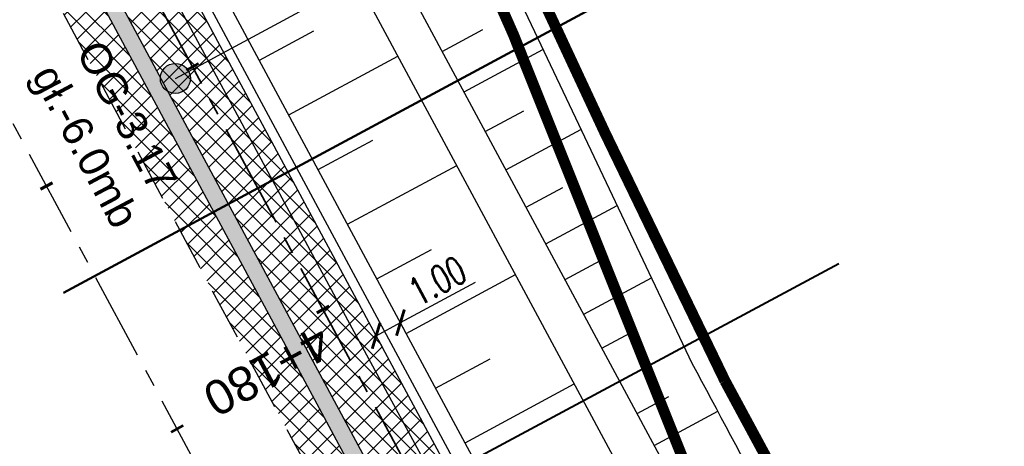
# Model space of a CAD drawing. Header units: metres. Extents: x 7529682 to 7533711, y 5721195 to 5727842.
# Tile 17 of 232: x 7531649 to 7531684, y 5724099 to 5724115. Entities that reach past the tile are written whole.
import ezdxf

# ---------------------------------------------------------------- set-up
doc = ezdxf.new("R2010")
doc.units = ezdxf.units.M
doc.header["$PDMODE"] = 1
doc.header["$PDSIZE"] = 0.3
for name, pattern in [('817-dzialki-09-05-04$0$HIDDEN', [0.375, 0.25, -0.125]), ('ACAD_ISO05W100', [33, 24, -3, 0, -3, 0, -3]), ('CENTER', [50.800000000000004, 31.75, -6.35, 6.35, -6.35]), ('CENTER2', [28.575000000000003, 19.05, -3.175, 3.175, -3.175]), ('HIDDEN', [9.524999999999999, 6.35, -3.175])]:
    doc.linetypes.add(name, pattern=pattern)
for name, color, linetype in [('C-DROGI-SYTUACJA', 7, 'Continuous'), ('C-DROGI-SYTUACJA-ETYKIETY', 7, 'Continuous'), ('D-hatch-pobocza', 131, 'Continuous'), ('D-otw-geotechniczne', 4, 'Continuous'), ('D-pobocza', 60, 'Continuous'), ('D-skarpa', 2, 'Continuous'), ('D-skarpa-kreskowanie', 2, 'Continuous'), ('D-wymiary', 1, 'Continuous')]:
    doc.layers.add(name, color=color, linetype=linetype)
for name, color, linetype, lineweight in [('D-bariera-uliczna-typu-B-01', 1, 'FENCELINE1', 30), ('D-krawędzie', 3, 'Continuous', 30), ('D-obrzeża', 2, 'Continuous', 30), ('D-otw-geotechniczne-opis', 7, 'Continuous', 30), ('D-oś', 10, 'CENTER', 30), ('D-pas-drogowy', 7, 'ACAD_ISO05W100', 50), ('Sieci-KD-proj', 4, 'KANDESZCZ_X2', 30)]:
    doc.layers.add(name, color=color, linetype=linetype, lineweight=lineweight)
for name, color, linetype, lineweight, true_color in [('D-hatch-ciag-pieszo-rowerowy', 7, 'Continuous', 13, 0xff9f80), ('D-LR-etap-III', 7, '817-dzialki-09-05-04$0$HIDDEN', 50, 0x00008f), ('D-przekroje-pop', 7, 'Continuous', 50, 0x000099), ('D-typowe', 7, 'Continuous', 40, 0x0061c2), ('D-ścieki', 7, 'Continuous', 30, 0x0544ff)]:
    doc.layers.add(name, color=color, linetype=linetype, lineweight=lineweight, true_color=true_color)
doc.layers.add('poprzeczki', color=7, linetype='Continuous', true_color=0x0000c7)
doc.styles.add('ARIAL', font='arial.ttf', dxfattribs={"height": 1})
doc.styles.add('DIMTEXT', font='simplex.shx', dxfattribs={"width": 0.7})
doc.styles.get("Standard").update_dxf_attribs({"font": 'arial.ttf'})
doc.linetypes.add('FENCELINE1', pattern='A,6.35,-2.54,[133,ltypeshp.shx,S=2.54,R=0,X=-2.54,Y=0],-2.54,25.4', length=36.83)
doc.linetypes.add('KANDESZCZ_X2', pattern='A,4.366477,-0.326302,["kd",DIMTEXT,S=1.28,R=0,X=0,Y=-0.405864],-2.036296,4.465198', length=11.194273)
doc.dimstyles.new('500', dxfattribs={"dimtxt": 1, "dimasz": 0.6999999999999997, "dimexe": 0.2, "dimexo": 0.5, "dimgap": 0.2, "dimtad": 1, "dimrnd": 0.005, "dimzin": 0, "dimdsep": 46, "dimtxsty": 'DIMTEXT', "dimblk": 'ARCHTICK', "dimcen": 0, "dimclrd": 256, "dimclre": 256, "dimclrt": 2, "dimadec": 5, "dimazin": 0, "dimtfac": 1, "dimtofl": 0, "dimtmove": 0, "dimatfit": 3, "dimfxl": 1, "dimtolj": 1, "dimtzin": 0, "dimlwd": -1, "dimlwe": -1, "dimarcsym": 0})
pattern_1 = [(45, (0, 0), (-0.3367596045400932, 0.3367596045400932), []), (135, (0, 0), (-0.3367596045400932, -0.3367596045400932), [])]

# ---------------------------------------------------------------- blocks, each defined once
blk = doc.blocks.new('AeccTickLine')
at = {"color": 0, "linetype": 'ByBlock', "lineweight": -2}
blk.add_line((0, 1), (-3.673819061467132e-16, -1), dxfattribs=at)
blk = doc.blocks.new('otwor')
at = {"layer": 'D-otw-geotechniczne', "lineweight": 25}
h = blk.add_hatch(color=256, dxfattribs=at)
edge = h.paths.add_edge_path()
edge.add_arc((0, 0), 1.163867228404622, 0, 360)
blk.add_circle((0, 0), 1.163867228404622, dxfattribs=at)
blk = doc.blocks.new('_ArchTick')
at = {"color": 0, "linetype": 'ByBlock', "const_width": 0.15}
blk.add_lwpolyline([(-0.5, -0.5), (0.5, 0.5)], dxfattribs=at)
blk = doc.blocks.new('*D357')
at = {"layer": 'D-wymiary'}
for p, q in [((7531662.535386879, 5724103.550389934), (7531665.265124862, 5724105.019583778)), ((7531661.654826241, 5724103.076456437), (7531662.535386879, 5724103.550389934)), ((7531662.772353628, 5724103.110109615), (7531662.630173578, 5724103.374277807)), ((7531661.891792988, 5724102.636176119), (7531661.74961294, 5724102.900344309))]:
    blk.add_line(p, q, dxfattribs=at)
at = {"layer": 'Defpoints', "color": 0}
for p in [(7531662.535386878, 5724103.550389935), (7531662.535386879, 5724103.550389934), (7531661.65482624, 5724103.076456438)]:
    blk.add_point(p, dxfattribs=at)
at = {"layer": 'D-wymiary', "xscale": 0.6999999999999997, "yscale": 0.6999999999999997, "zscale": 0.6999999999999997}
for p, rotation in [((7531662.535386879, 5724103.550389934), 28.28993287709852), ((7531661.654826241, 5724103.076456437), 208.2899328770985)]:
    blk.add_blockref('_ArchTick', p, dxfattribs=dict(at, rotation=rotation))
at = {"layer": 'D-wymiary', "color": 2, "insert": (7531663.876698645, 5724105.067256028), "char_height": 1, "attachment_point": 5, "rotation": 28.289932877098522, "style": 'DIMTEXT'}
blk.add_mtext('\\A1;1.00', dxfattribs=at)

msp = doc.modelspace()

# ---------------------------------------------------------------- hatches: boundary and pattern name
at = {"layer": 'D-hatch-ciag-pieszo-rowerowy'}
h = msp.add_hatch(dxfattribs=at)
h.set_pattern_fill('ANSI37', color=256, scale=0.15, style=0)
h.set_pattern_definition(pattern_1)
h.paths.add_polyline_path([(7531670.458906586, 5724086.71862006), (7531652.861359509, 5724119.414572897), (7531649.993960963, 5724119.543724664), (7531666.660201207, 5724088.578124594), (7531679.390585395, 5724065.760141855), (7531684.867617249, 5724055.947126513), (7531688.519226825, 5724049.118146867), (7531697.217035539, 5724032.628804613), (7531705.518825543, 5724016.848378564), (7531710.984685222, 5724006.444116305), (7531717.725285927, 5723993.613384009), (7531720.608718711, 5723993.496779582), (7531714.804138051, 5724004.545797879), (7531709.33827834, 5724014.950060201), (7531701.035182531, 5724030.73296927), (7531692.33344085, 5724047.229767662), (7531688.667872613, 5724054.084851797), (7531683.179854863, 5724063.917550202)])
at = {"layer": 'D-hatch-pobocza'}
h = msp.add_hatch(dxfattribs=at)
h.set_pattern_fill('ANSI37', color=256, scale=0.15, style=0)
h.set_pattern_definition(pattern_1)
h.paths.add_polyline_path([(7531641.557825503, 5724137.251755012), (7531638.973820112, 5724135.895878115), (7531641.006768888, 5724132.021778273), (7531664.906257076, 5724087.616922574), (7531677.64401952, 5724064.785715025), (7531683.112433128, 5724054.988140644), (7531686.752875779, 5724048.180044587), (7531695.447538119, 5724031.696667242), (7531703.748818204, 5724015.917210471), (7531709.214143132, 5724005.513965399), (7531719.388607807, 5723986.14687362), (7531726.295217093, 5723973.000144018), (7531732.740794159, 5723960.735633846), (7531735.13, 5723956.19), (7531735.640456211, 5723955.218925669), (7531738.920835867, 5723952.151005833), (7531736.413235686, 5723957.004825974), (7531736.305660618, 5723956.961851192), (7531727.534596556, 5723973.651249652), (7531720.62798727, 5723986.797979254), (7531710.453522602, 5724006.165071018), (7531704.987823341, 5724016.569028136), (7531696.686186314, 5724032.349163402), (7531687.989321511, 5724048.836716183), (7531684.341062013, 5724055.659430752), (7531678.866615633, 5724065.467813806), (7531666.134017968, 5724088.289763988), (7531645.570935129, 5724126.495633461, -0.04489876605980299), (7531643.41488373, 5724131.53862466)])
at = {"layer": 'D-ścieki', "linetype": 'ByBlock', "true_color": 0x00cccc}
h = msp.add_hatch(color=132, dxfattribs=at)
edge = h.paths.add_edge_path()
edge.add_line((7531642.006493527, 5724137.812366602), (7531641.435825, 5724137.627082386))
edge.add_line((7531641.435825, 5724137.627082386), (7531643.414883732, 5724131.538624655))
edge.add_arc((7531672.516090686, 5724140.9979985), 30.5999999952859, 198.0067999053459, 208.2899328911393)
edge.add_line((7531645.57093513, 5724126.495633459), (7531666.134017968, 5724088.289763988))
edge.add_line((7531666.134017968, 5724088.289763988), (7531678.866615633, 5724065.467813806))
edge.add_line((7531678.866615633, 5724065.467813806), (7531684.341062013, 5724055.659430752))
edge.add_line((7531684.341062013, 5724055.659430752), (7531687.989321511, 5724048.836716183))
edge.add_line((7531687.989321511, 5724048.836716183), (7531696.686186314, 5724032.349163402))
edge.add_line((7531696.686186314, 5724032.349163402), (7531704.987823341, 5724016.569028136))
edge.add_line((7531704.987823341, 5724016.569028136), (7531710.453522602, 5724006.165071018))
edge.add_line((7531710.453522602, 5724006.165071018), (7531727.534596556, 5723973.651249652))
edge.add_line((7531727.534596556, 5723973.651249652), (7531736.305660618, 5723956.961851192))
edge.add_line((7531736.305660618, 5723956.961851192), (7531737.415830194, 5723957.405348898))
edge.add_line((7531737.415830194, 5723957.405348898), (7531737.20995598, 5723957.861526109))
edge.add_line((7531737.20995598, 5723957.861526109), (7531736.631995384, 5723957.63063868))
edge.add_line((7531736.631995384, 5723957.63063868), (7531728.065759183, 5723973.930294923))
edge.add_line((7531728.065759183, 5723973.930294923), (7531710.984685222, 5724006.444116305))
edge.add_line((7531710.984685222, 5724006.444116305), (7531705.518825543, 5724016.848378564))
edge.add_line((7531705.518825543, 5724016.848378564), (7531697.217035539, 5724032.628804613))
edge.add_line((7531697.217035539, 5724032.628804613), (7531688.519226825, 5724049.118146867))
edge.add_line((7531688.519226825, 5724049.118146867), (7531684.867617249, 5724055.947126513))
edge.add_line((7531684.867617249, 5724055.947126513), (7531679.390585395, 5724065.760141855))
edge.add_line((7531679.390585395, 5724065.760141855), (7531666.660201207, 5724088.578124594))
edge.add_line((7531666.660201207, 5724088.578124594), (7531646.099271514, 5724126.779993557))
edge.add_arc((7531672.516090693, 5724140.9979985), 30.00000000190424, 198.0067999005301, 208.2899328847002, ccw=False)
edge.add_line((7531643.985495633, 5724131.724102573), (7531642.01237679, 5724137.794286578))
edge.add_arc((7531613.48178165, 5724128.520390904), 29.99999999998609, 18.00679939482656, 18.04311184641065)

# ---------------------------------------------------------------- linework, layer by layer
at = {"layer": 'C-DROGI-SYTUACJA', "color": 10, "linetype": 'CENTER2', "lineweight": 35, "ltscale": 0.2}
msp.add_lwpolyline([(7531614.256663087, 5724194.442743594, -0.04259237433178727), (7531617.002724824, 5724190.14299819), (7531641.086772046, 5724144.244027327, -0.04226225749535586), (7531643.052354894, 5724139.578765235), (7531645.974061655, 5724130.590306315, 0.04489876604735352), (7531648.087837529, 5724125.646197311), (7531669.362691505, 5724086.1178688), (7531687.570882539, 5724053.485485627), (7531733.076127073, 5723967.06731419, 0.08906008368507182), (7531737.423082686, 5723961.49317242), (7531739.516334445, 5723959.616805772, -0.04859652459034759), (7531742.139793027, 5723956.760110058), (7531750.647625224, 5723945.469249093, -0.1118001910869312), (7531754.274373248, 5723937.414485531), (7531757.426190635, 5723921.897601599, 0.2009158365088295), (7531763.939597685, 5723912.314339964), (7531771.973882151, 5723907.081516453, -0.1312281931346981), (7531777.150318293, 5723901.326672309), (7531783.375044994, 5723889.119926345)], format="xyb", dxfattribs=at)
at = {"layer": 'D-bariera-uliczna-typu-B-01', "color": 160, "ltscale": 0.1, "true_color": 0x3d3dff, "flags": 128}
msp.add_lwpolyline([(7531734.96961638, 5723966.915378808), (7531732.194850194, 5723972.195146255), (7531725.288447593, 5723985.341482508), (7531715.113982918, 5724004.708574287), (7531709.648123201, 5724015.112836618), (7531701.344844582, 5724030.896093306), (7531692.642552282, 5724047.39393556), (7531688.975029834, 5724054.252674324), (7531683.485474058, 5724064.088128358), (7531670.765846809, 5724086.886830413), (7531650.215144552, 5724125.06969697, -0.04489876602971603), (7531648.302177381, 5724129.544115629), (7531645.094307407, 5724139.412938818)], format="xyb", dxfattribs=at)
at = {"layer": 'D-krawędzie', "linetype": 'HIDDEN', "ltscale": 0.3, "flags": 128}
msp.add_lwpolyline([(7530572.009999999, 5726166.06), (7530620.380949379, 5726072.761487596), (7530641.555222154, 5726032.007915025), (7530660.960861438, 5725995.070069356), (7530689.128213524, 5725941.540167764), (7530707.335918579, 5725907.031820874), (7530725.255781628, 5725873.092686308), (7530743.969545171, 5725837.653904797), (7530770.526708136, 5725787.119408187), (7530787.864146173, 5725754.266918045), (7530809.897571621, 5725712.541613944), (7530824.739035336, 5725684.389287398), (7530840.856259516, 5725653.693092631), (7530860.675070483, 5725616.154465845), (7530865.283000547, 5725607.394015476), (7530878.050274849, 5725583.079962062), (7530918.171722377, 5725507.178125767), (7530950.162943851, 5725446.305402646), (7530993.419108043, 5725364.264712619), (7531022.766433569, 5725308.719304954), (7531053.80955549, 5725249.872416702), (7531081.165622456, 5725197.874670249), (7531103.902359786, 5725154.540603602), (7531128.123220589, 5725108.448161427), (7531149.3, 5725068.249999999), (7531167.380094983, 5725033.766927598), (7531197.164745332, 5724976.987689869), (7531228.151004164, 5724918.034426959), (7531253.152837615, 5724870.491119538), (7531286.7961686, 5724806.653565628), (7531306.739858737, 5724768.664832), (7531335.094443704, 5724714.652299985), (7531357.3191504, 5724672.438740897), (7531373.644908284, 5724641.454376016), (7531392.161870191, 5724605.998675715), (7531418.480331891, 5724555.852756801), (7531439.726902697, 5724515.582472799), (7531468.399107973, 5724461.077223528), (7531491.782023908, 5724416.527754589), (7531531.990296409, 5724339.832565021), (7531557.226635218, 5724291.658956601), (7531569.851546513, 5724267.577443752), (7531591.375556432, 5724226.547822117), (7531610.003879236, 5724191.103071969), (7531616.882991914, 5724177.998849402), (7531629.984986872, 5724153.025496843), (7531641.006768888, 5724132.021778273), (7531664.906257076, 5724087.616922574), (7531677.64401952, 5724064.785715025), (7531683.112433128, 5724054.988140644), (7531686.752875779, 5724048.180044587), (7531695.447538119, 5724031.696667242), (7531703.748818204, 5724015.917210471), (7531709.214143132, 5724005.513965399), (7531719.388607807, 5723986.14687362), (7531726.295217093, 5723973.000144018), (7531732.740794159, 5723960.735633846), (7531735.13, 5723956.19)], dxfattribs=at)
at = {"layer": 'D-LR-etap-III', "ltscale": 10, "flags": 128}
msp.add_lwpolyline([(7531750.474471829, 5723895.103125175, 0.4, 0.4, 0), (7531750.505, 5723895.13, 0.4, 0.4, 0), (7531682.71, 5724022.92, 0.4, 0.4, 0), (7531619.177023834, 5724147.203692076, 0.4, 0.4, 0), (7531592.308960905, 5724198.48863389, 0.4, 0.4, 0), (7531553.263875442, 5724272.918564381, 0.4, 0.4, 0), (7531504.019999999, 5724366.79, 0.4, 0.4, 0), (7531482.09, 5724407.62, 0.4, 0.4, 0), (7531412.350402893, 5724541.182759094, 0.4, 0.4, 0), (7531388.463669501, 5724586.929768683, 0.4, 0.4, 0), (7531345.12, 5724669.94, 0.4, 0.4, 0), (7531127.66, 5725081.67, 0.4, 0.4, 0), (7531059.253139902, 5725211.040795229, 0.4, 0.4, 0), (7531008.007244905, 5725307.953830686, 0.4, 0.4, 0), (7530964.181635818, 5725390.835555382, 0.4, 0.4, 0), (7530914.557354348, 5725484.683561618, 0.4, 0.4, 0), (7530865.243241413, 5725577.493975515, 0.4, 0.4, 0), (7530840.085257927, 5725624.058651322, 0.4, 0.4, 0), (7530802.559525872, 5725694.924584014, 0.4, 0.4, 0), (7530755.54, 5725787.51, 0.4, 0.4, 0), (7530708.717810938, 5725876.303221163, 0.4, 0.4, 0), (7530695.12, 5725902.09, 0.4, 0.4, 0), (7530642.91397006, 5726001.07839487, 0.4, 0.4, 0), (7530634.934723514, 5726016.146615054, 0.4, 0.4, 0), (7530610.820000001, 5726061.929999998, 0.4, 0.4, 0), (7530610.820000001, 5726061.929999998, 0.4, 0.4, 0), (7530607.21, 5726063.51, 0.4, 0.4, 0), (7530597.42, 5726080.68, 0.4, 0.4, 0), (7530591.16, 5726088.44, 0.4, 0.4, 0), (7530581.28, 5726107.21, 0.4, 0.4, 0), (7530571.29, 5726130.56, 0.4, 0.4, 0), (7530549.554994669, 5726171.527317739, 0.4, 0.4, 0), (7530531.014309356, 5726206.473807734, 0.4, 0.4, 0), (7530516.461208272, 5726236.016618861, 0.4, 0.4, 0), (7530500.798929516, 5726266.141265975, 0.4, 0.4, 0), (7530491.349999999, 5726283.94, 0.4, 0.4, 0), (7530482.4, 5726303.41, 0.4, 0.4, 0), (7530482.4, 5726303.41, 0.4, 0.4, 0), (7530450.41, 5726357.28, 0.4, 0.4, 0), (7530397.759396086, 5726458.499907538, 0.4, 0.4, 0), (7530334.707815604, 5726583.664702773, 0.4, 0.4, 0), (7530303.939274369, 5726645.167943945, 0.4, 0.4, 0), (7530300.509779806, 5726651.777515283, 0.4, 0.4, 0), (7530289.213532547, 5726671.966724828, 0.4, 0.4, 0), (7530281.54, 5726685.57, 0.4, 0.4, 0), (7530261.37085633, 5726724.163374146, 0.4, 0.4, 0), (7530254.03, 5726738.21, 0.4, 0.4, 0), (7530197.219999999, 5726845.06, 0.4, 0.4, 0), (7530194.71, 5726849.15, 0.4, 0.4, 0), (7530195.92, 5726850.75, 0.4, 0.4, 0), (7530170.546669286, 5726892.961489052, 0.4, 0.4, 0), (7530143.174718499, 5726945.065838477, 0.4, 0.4, 0), (7530105.059999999, 5727018.32, 0.4, 0.4, 0), (7530100.059999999, 5727027.16, 0.4, 0.4, 0), (7530062.318670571, 5727099.625398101, 0.4, 0.4, 0), (7530015.378537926, 5727189.420463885, 0.4, 0.4, 0), (7529983.207960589, 5727250.206596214, 0.4, 0.4, 0), (7529953.284293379, 5727306.74720398, 0.4, 0.4, 0), (7529900.67053443, 5727406.15903814, 0.4, 0.4, 0), (7529890.630239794, 5727425.131178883, 0.4, 0.4, 0), (7529875.155383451, 5727454.426350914, 0.4, 0.4, 0), (7529857.560096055, 5727487.787346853, 0.4, 0.4, 0), (7529835.194401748, 5727530.19312405, 0.4, 0.4, 0), (7529811.740544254, 5727574.662079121, 0.4, 0.4, 0), (7529792.101859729, 5727611.922638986, 0.4, 0.4, 0), (7529768.066117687, 5727657.469613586, 0.4, 0.4, 0), (7529755.210566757, 5727682.131373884, 0.4, 0.4, 0), (7529753.309999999, 5727681.13, 0.4, 0.4, 0), (7529739.21, 5727707.77, 0.4, 0.4, 0), (7529735.394745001, 5727711.251990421, 0.4, 0.4, 0), (7529725.42, 5727730.2, 0.4, 0.4, 0), (7529723.55, 5727729.88, 0.4, 0.4, 0), (7529695.566668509, 5727782.932080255, 0.4, 0.4, 0), (7529717.67971874, 5727794.024357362, 0.4, 0.4, 0), (7529736.274870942, 5727758.647400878, 0.4, 0.4, 0), (7529736.274870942, 5727758.647400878, 0.4, 0.4, 0), (7529744.511003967, 5727750.406106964, 0.4, 0.4, 0), (7529744.511003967, 5727750.406106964, 0.4, 0.4, 0), (7529750.282568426, 5727738.549848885, 0.4, 0.4, 0), (7529777.108510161, 5727687.569424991, 0.4, 0.4, 0), (7529796.51537536, 5727651.329932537, 0.4, 0.4, 0), (7529814.937945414, 5727616.793170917, 0.4, 0.4, 0), (7529839.006722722, 5727572.303976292, 0.4, 0.4, 0), (7529860.617626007, 5727532.509108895, 0.4, 0.4, 0), (7529882.348967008, 5727491.504261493, 0.4, 0.4, 0), (7529904.865139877, 5727449.096370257, 0.4, 0.4, 0), (7529920.747384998, 5727418.884773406, 0.4, 0.4, 0), (7529946.676504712, 5727368.547487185, 0.4, 0.4, 0), (7529972.024701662, 5727320.573310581, 0.4, 0.4, 0), (7529987.740014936, 5727290.153392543, 0.4, 0.4, 0), (7529996.497385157, 5727273.661630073, 0.4, 0.4, 0), (7530017.541471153, 5727234.202689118, 0.4, 0.4, 0), (7530033.053657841, 5727204.864166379, 0.4, 0.4, 0), (7530051.622983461, 5727170.222745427, 0.4, 0.4, 0), (7530069.276612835, 5727137.015751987, 0.4, 0.4, 0), (7530089.385386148, 5727097.533639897, 0.4, 0.4, 0), (7530109.712512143, 5727060.746615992, 0.4, 0.4, 0), (7530136.769722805, 5727011.640131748, 0.4, 0.4, 0), (7530162.446686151, 5726962.743777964, 0.4, 0.4, 0), (7530187.674104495, 5726916.992101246, 0.4, 0.4, 0), (7530207.820739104, 5726879.335323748, 0.4, 0.4, 0), (7530230.625609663, 5726834.518686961, 0.4, 0.4, 0), (7530262.288093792, 5726776.61832811, 0.4, 0.4, 0), (7530277.509672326, 5726760.213143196, 0.4, 0.4, 0), (7530286.036865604, 5726744.106684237, 0.4, 0.4, 0), (7530288.097472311, 5726735.884066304, 0.4, 0.4, 0), (7530290.393870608, 5726725.046963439, 0.4, 0.4, 0), (7530296.17664807, 5726713.582980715, 0.4, 0.4, 0), (7530302.726195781, 5726701.18226779, 0.4, 0.4, 0), (7530325.685047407, 5726657.466383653, 0.4, 0.4, 0), (7530343.243978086, 5726623.648592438, 0.4, 0.4, 0), (7530360.229820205, 5726591.746871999, 0.4, 0.4, 0), (7530383.20855044, 5726548.059469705, 0.4, 0.4, 0), (7530406.017875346, 5726503.605514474, 0.4, 0.4, 0), (7530427.464919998, 5726462.620289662, 0.4, 0.4, 0), (7530447.9278544, 5726424.388014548, 0.4, 0.4, 0), (7530471.126878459, 5726379.920667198, 0.4, 0.4, 0), (7530490.501003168, 5726343.033350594, 0.4, 0.4, 0), (7530509.499458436, 5726306.733076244, 0.4, 0.4, 0), (7530529.890269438, 5726267.244072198, 0.4, 0.4, 0), (7530543.852446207, 5726238.990319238, 0.4, 0.4, 0), (7530554.808897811, 5726218.943990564, 0.4, 0.4, 0), (7530559.027108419, 5726212.223286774, 0.4, 0.4, 0), (7530563.060988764, 5726206.409670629, 0.4, 0.4, 0), (7530566.93354971, 5726200.463543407, 0.4, 0.4, 0), (7530569.771022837, 5726194.901501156, 0.4, 0.4, 0), (7530571.47319415, 5726191.282350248, 0.4, 0.4, 0), (7530572.839142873, 5726188.024533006, 0.4, 0.4, 0), (7530575.295071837, 5726182.034664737, 0.4, 0.4, 0), (7530579.736851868, 5726173.306070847, 0.4, 0.4, 0), (7530583.3, 5726167.41, 0.4, 0.4, 0), (7530593.4, 5726163.33, 0.4, 0.4, 0), (7530598.618375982, 5726155.264489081, 0.4, 0.4, 0), (7530608.258304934, 5726140.497132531, 0.4, 0.4, 0), (7530603.269999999, 5726136.83, 0.4, 0.4, 0), (7530606.53, 5726131.84, 0.4, 0.4, 0), (7530604.239057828, 5726124.21679044, 0.4, 0.4, 0), (7530605.847136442, 5726121.630127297, 0.4, 0.4, 0), (7530608.971611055, 5726116.164124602, 0.4, 0.4, 0), (7530618.114293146, 5726097.791111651, 0.4, 0.4, 0), (7530651.213125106, 5726034.959524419, 0.4, 0.4, 0), (7530670.243741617, 5725998.61095082, 0.4, 0.4, 0), (7530698.075474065, 5725945.952624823, 0.4, 0.4, 0), (7530716.505955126, 5725911.3051464, 0.4, 0.4, 0), (7530735.223454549, 5725875.667401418, 0.4, 0.4, 0), (7530752.504235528, 5725842.154920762, 0.4, 0.4, 0), (7530778.310652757, 5725793.501254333, 0.4, 0.4, 0), (7530797.499961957, 5725756.381811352, 0.4, 0.4, 0), (7530812.518974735, 5725728.28874362, 0.4, 0.4, 0), (7530820.039295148, 5725713.160404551, 0.4, 0.4, 0), (7530822.422446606, 5725710.193574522, 0.4, 0.4, 0), (7530833.154893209, 5725688.800634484, 0.4, 0.4, 0), (7530849.629354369, 5725656.158601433, 0.4, 0.4, 0), (7530867.98290276, 5725621.963939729, 0.4, 0.4, 0), (7530872.629809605, 5725612.88760475, 0.4, 0.4, 0), (7530880.354488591, 5725597.594500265, 0.4, 0.4, 0), (7530883.839446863, 5725593.389159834, 0.4, 0.4, 0), (7530891.782113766, 5725587.763349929, 0.4, 0.4, 0), (7530895.038670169, 5725584.280746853, 0.4, 0.4, 0), (7530897.033644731, 5725580.941110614, 0.4, 0.4, 0), (7530900.951646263, 5725579.945856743, 0.4, 0.4, 0), (7530904.80970798, 5725571.977328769, 0.4, 0.4, 0), (7530903.682362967, 5725568.566434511, 0.4, 0.4, 0), (7530908.900614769, 5725558.844845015, 0.4, 0.4, 0), (7530910.252030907, 5725545.671606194, 0.4, 0.4, 0), (7530912.872986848, 5725538.645543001, 0.4, 0.4, 0), (7530945.278171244, 5725478.464284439, 0.4, 0.4, 0), (7530959.692318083, 5725450.24628822, 0.4, 0.4, 0), (7531002.82670893, 5725368.192370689, 0.4, 0.4, 0), (7531044.703532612, 5725290.314293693, 0.4, 0.4, 0), (7531064.098839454, 5725253.212562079, 0.4, 0.4, 0), (7531083.010253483, 5725216.677517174, 0.4, 0.4, 0), (7531113.013137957, 5725158.465613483, 0.4, 0.4, 0), (7531137.364304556, 5725113.07076138, 0.4, 0.4, 0), (7531150.830830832, 5725086.711759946, 0.4, 0.4, 0), (7531159.745663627, 5725076.640848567, 0.4, 0.4, 0), (7531166.309999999, 5725074.58, 0.4, 0.4, 0), (7531172.29, 5725062.58, 0.4, 0.4, 0), (7531170.589828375, 5725055.605912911, 0.4, 0.4, 0), (7531173.732823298, 5725044.080706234, 0.4, 0.4, 0), (7531215.342008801, 5724964.859648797, 0.4, 0.4, 0), (7531238.054496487, 5724921.684649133, 0.4, 0.4, 0), (7531262.389821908, 5724875.282876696, 0.4, 0.4, 0), (7531295.587160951, 5724811.265731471, 0.4, 0.4, 0), (7531348.487908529, 5724712.362812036, 0.4, 0.4, 0), (7531363.740817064, 5724682.68394264, 0.4, 0.4, 0), (7531366.986905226, 5724675.865317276, 0.4, 0.4, 0), (7531382.541261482, 5724646.110625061, 0.4, 0.4, 0), (7531401.299165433, 5724610.874551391, 0.4, 0.4, 0), (7531428.964837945, 5724558.862274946, 0.4, 0.4, 0), (7531449.111202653, 5724520.397801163, 0.4, 0.4, 0), (7531477.292992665, 5724465.831467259, 0.4, 0.4, 0), (7531500.996290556, 5724421.112506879, 0.4, 0.4, 0), (7531512.121834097, 5724400.549045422, 0.4, 0.4, 0), (7531513.78163794, 5724396.757451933, 0.4, 0.4, 0), (7531526.32, 5724379.39, 0.4, 0.4, 0), (7531566.783642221, 5724302.73628205, 0.4, 0.4, 0), (7531578.579156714, 5724282.774819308, 0.4, 0.4, 0), (7531584.232619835, 5724273.111246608, 0.4, 0.4, 0), (7531590.109283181, 5724263.508189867, 0.4, 0.4, 0), (7531593.027899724, 5724258.771479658, 0.4, 0.4, 0), (7531595.711841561, 5724254.226824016, 0.4, 0.4, 0), (7531601.659976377, 5724243.898197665, 0.4, 0.4, 0), (7531606.097733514, 5724235.986407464, 0.4, 0.4, 0), (7531609.382207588, 5724230.799061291, 0.4, 0.4, 0), (7531611.580260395, 5724227.671180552, 0.4, 0.4, 0), (7531612.707802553, 5724225.86410867, 0.4, 0.4, 0), (7531618.665224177, 5724214.480919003, 0.4, 0.4, 0), (7531619.885522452, 5724212.333950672, 0.4, 0.4, 0), (7531620.931818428, 5724210.787064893, 0.4, 0.4, 0), (7531623.518605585, 5724207.111542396, 0.4, 0.4, 0), (7531626.143926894, 5724203.61306897, 0.4, 0.4, 0), (7531632.022984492, 5724196.485954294, 0.4, 0.4, 0), (7531653.949089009, 5724152.617641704, 0.4, 0.4, 0), (7531656.750690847, 5724143.103797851, 0.4, 0.4, 0), (7531659.61440691, 5724133.254504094, 0.4, 0.4, 0), (7531661.627147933, 5724128.646047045, 0.4, 0.4, 0.01093811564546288), (7531674.314987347, 5724101.43546424, 0.4, 0.4, 0), (7531685.137626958, 5724081.408252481, 0.4, 0.4, 0), (7531692.159945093, 5724066.277333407, 0.4, 0.4, 0), (7531699.662164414, 5724051.388120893, 0.4, 0.4, 0), (7531704.480624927, 5724040.808561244, 0.4, 0.4, 0), (7531704.480624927, 5724040.808561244, 0.4, 0.4, 0), (7531704.401251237, 5724037.368913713, 0.4, 0.4, 0), (7531720.383609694, 5724003.441317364, 0.4, 0.4, 0), (7531728.79890528, 5723986.206298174, 0.4, 0.4, 0), (7531733.237926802, 5723977.192631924, 0.4, 0.4, 0), (7531736.750027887, 5723969.505210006, 0.4, 0.4, 0), (7531737.336143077, 5723968.518916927, 0.4, 0.4, 0), (7531738.285051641, 5723967.699360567, 0.4, 0.4, 0), (7531742.180915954, 5723962.346428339, 0.4, 0.4, 0), (7531744.286141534, 5723958.615526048, 0.4, 0.4, 0), (7531755.393260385, 5723944.192617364, 0.4, 0.4, 0), (7531758.69, 5723936.76, 0.4, 0.4, 0), (7531780.08, 5723929.25, 0.4, 0.4, 0), (7531792.611989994, 5723906.337708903, 0.4, 0.4, 0), (7531792.611989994, 5723906.337708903, 0.4, 0.4, 0), (7531756.962094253, 5723883.055323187, 0.4, 0.4, 0), (7531750.46, 5723895.130000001, 0.4, 0.4, 0), (7531750.46, 5723895.130000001, 0, 0, 0)], format="xyseb", dxfattribs=at)
at = {"layer": 'D-obrzeża'}
msp.add_lwpolyline([(7531780.89415394, 5723900.508946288), (7531779.425246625, 5723903.067009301, 0.1186133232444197), (7531777.818070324, 5723904.766880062), (7531765.060392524, 5723913.076104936, -0.2009158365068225), (7531758.546985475, 5723922.659366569), (7531755.443017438, 5723937.940680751, 0.1118001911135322), (7531751.816269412, 5723945.995444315), (7531743.064820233, 5723957.609612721, 0.0485965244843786), (7531740.441361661, 5723960.466308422), (7531738.436547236, 5723962.263400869, -0.08926204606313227), (7531734.082128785, 5723967.851728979), (7531731.88503071, 5723972.032321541), (7531724.978602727, 5723985.1787061), (7531714.804138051, 5724004.545797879), (7531709.33827834, 5724014.950060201), (7531701.035182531, 5724030.73296927), (7531692.33344085, 5724047.229767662), (7531688.667872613, 5724054.084851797), (7531683.179854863, 5724063.917550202), (7531670.458906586, 5724086.71862006), (7531649.906948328, 5724124.903820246, -0.04489876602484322), (7531647.969320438, 5724129.435920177), (7531644.774618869, 5724139.264231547)], format="xyb", dxfattribs=at)
at = {"layer": 'D-otw-geotechniczne-opis', "linetype": 'Continuous'}
msp.add_line((7531654.367109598, 5724112.405324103), (7531684.052877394, 5724128.382735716), dxfattribs=at)
at = {"layer": 'D-oś', "ltscale": 0.1}
msp.add_lwpolyline([(7531812.380848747, 5723798.616780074), (7531655.397024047, 5724097.899918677), (7531637.916099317, 5724130.379189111), (7531626.885633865, 5724151.399455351), (7531613.784040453, 5724176.372042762), (7531606.905700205, 5724189.474794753), (7531588.276149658, 5724224.921883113), (7531566.751706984, 5724265.952329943), (7531554.126292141, 5724290.034803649), (7531528.890461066, 5724338.207443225), (7531488.682972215, 5724414.901138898), (7531465.30154836, 5724459.447768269)], dxfattribs=at)
at = {"layer": 'D-pas-drogowy', "ltscale": 0.2, "flags": 128}
msp.add_lwpolyline([(7531633.018560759, 5724182.834272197, 0.4, 0.4, 0), (7531617.558899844, 5724211.608162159, 0.4, 0.4, 0), (7531566.783642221, 5724302.73628205, 0.4, 0.4, 0), (7531538.419082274, 5724356.469679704, 0.4, 0.4, 0), (7531526.32, 5724379.39, 0.4, 0.4, 0), (7531516.102085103, 5724393.607319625, 0.4, 0.4, 0.001485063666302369), (7531513.78037409, 5724396.837773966, 0.4, 0.4, 0), (7531501.87, 5724413.41, 0.4, 0.4, 0), (7531474.926107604, 5724464.507896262, 0.4, 0.4, 0), (7531446.200436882, 5724518.992313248, 0.4, 0.4, 0), (7531424.962185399, 5724559.262257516, 0.4, 0.4, 0), (7531398.444460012, 5724609.565801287, 0.4, 0.4, 0), (7531379.647455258, 5724645.216004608, 0.4, 0.4, 0), (7531365.23, 5724672.56, 0.4, 0.4, 0), (7531341.305752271, 5724717.915356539, 0.4, 0.4, 0), (7531312.899996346, 5724771.788898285, 0.4, 0.4, 0), (7531292.590923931, 5724810.306502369, 0.4, 0.4, 0), (7531259.391619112, 5724873.271351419, 0.4, 0.4, 0), (7531233.740401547, 5724921.922582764, 0.4, 0.4, 0), (7531203.072738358, 5724980.092044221, 0.4, 0.4, 0), (7531173.471398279, 5725036.225177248, 0.4, 0.4, 0), (7531168.269999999, 5725046.09, 0.4, 0.4, 0), (7531172.29, 5725062.58, 0.4, 0.4, 0), (7531166.309999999, 5725074.58, 0.4, 0.4, 0), (7531150.32, 5725079.6, 0.4, 0.4, 0), (7531141.5, 5725096.43, 0.4, 0.4, 0), (7531109.311735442, 5725157.814415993, 0.4, 0.4, 0), (7531086.641300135, 5725201.047918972, 0.4, 0.4, 0), (7531059.198258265, 5725253.383662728, 0.4, 0.4, 0), (7531028.206828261, 5725312.48946212, 0.4, 0.4, 0), (7530999.104694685, 5725367.990143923, 0.4, 0.4, 0), (7530956.247527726, 5725449.724815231, 0.4, 0.4, 0), (7530924.397774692, 5725510.463768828, 0.4, 0.4, 0), (7530897.509999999, 5725561.74, 0.4, 0.4, 0), (7530894.46, 5725566.14, 0.4, 0.4, 0), (7530892.16, 5725570.49, 0.4, 0.4, 0), (7530869.362688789, 5725613.307018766, 0.4, 0.4, 0), (7530861.693971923, 5725627.704613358, 0.4, 0.4, 0), (7530852.74, 5725644.52, 0.4, 0.4, 0), (7530831.509999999, 5725684.2, 0.4, 0.4, 0), (7530811.13, 5725722.52, 0.4, 0.4, 0), (7530792.3476413, 5725757.940652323, 0.4, 0.4, 0), (7530768.03, 5725803.8, 0.4, 0.4, 0), (7530748.768542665, 5725840.178507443, 0.4, 0.4, 0), (7530727.7, 5725879.97, 0.4, 0.4, 0), (7530712.0981582, 5725909.54523909, 0.4, 0.4, 0), (7530693.644105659, 5725944.645156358, 0.4, 0.4, 0), (7530665.702224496, 5725997.538976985, 0.4, 0.4, 0), (7530641.759999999, 5726042.88, 0.4, 0.4, 0), (7530616.5, 5726091.48, 0.4, 0.4, 0), (7530604.628439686, 5726114.319880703, 0.4, 0.4, -0.007762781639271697), (7530602.5, 5726118.43, 0.4, 0.4, 0), (7530603.992037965, 5726123.394821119, 0.4, 0.4, 0), (7530606.53, 5726131.84, 0.4, 0.4, 0), (7530603.269999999, 5726136.83, 0.4, 0.4, 0), (7530593.775620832, 5726151.368713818, 0.4, 0.4, 0), (7530590.202637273, 5726156.84001263, 0.4, 0.4, 0), (7530583.3, 5726167.41, 0.4, 0.4, 0), (7530580.578343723, 5726170.427567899, 0.4, 0.4, 0), (7530575.849999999, 5726175.67, 0.4, 0.4, 0), (7530569.009999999, 5726186.66, 0.4, 0.4, 0), (7530562.555322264, 5726199.189409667, 0.4, 0.4, 0), (7530555.67, 5726211.39, 0.4, 0.4, 0), (7530548.29, 5726224.23, 0.4, 0.4, 0), (7530540.58, 5726237.71, 0.4, 0.4, 0), (7530532.679999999, 5726252.65, 0.4, 0.4, 0), (7530524.059999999, 5726269.35, 0.4, 0.4, 0), (7530502.82, 5726309.91, 0.4, 0.4, 0), (7530488.83, 5726336.63, 0.4, 0.4, 0), (7530466.03, 5726380.16, 0.4, 0.4, 0), (7530438.469999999, 5726432.77, 0.4, 0.4, 0), (7530424.53, 5726459.09, 0.4, 0.4, 0), (7530401.63, 5726502.97, 0.4, 0.4, 0), (7530383.38, 5726538.06, 0.4, 0.4, 0), (7530353.969999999, 5726593.52, 0.4, 0.4, 0), (7530338.469999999, 5726622.74, 0.4, 0.4, 0), (7530322.009999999, 5726653.88, 0.4, 0.4, 0), (7530297.54, 5726700.33, 0.4, 0.4, 0), (7530287.38, 5726719.6, 0.4, 0.4, 0), (7530285.94993921, 5726722.315508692, 0.4, 0.4, 0), (7530280.259999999, 5726733.12, 0.4, 0.4, 0), (7530266.73, 5726758.74, 0.4, 0.4, 0), (7530260.42, 5726770.47, 0.4, 0.4, 0), (7530253.25, 5726783.82, 0.4, 0.4, 0), (7530244.95, 5726799.33, 0.4, 0.4, 0), (7530239.389999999, 5726808.49, 0.4, 0.4, 0), (7530238.29, 5726807.9, 0.4, 0.4, 0), (7530218.11, 5726850.67, 0.4, 0.4, 0), (7530175.906646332, 5726928.168028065, 0.4, 0.4, 0), (7530096.679999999, 5727076.15, 0.4, 0.4, 0), (7530094.679999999, 5727079.89, 0.4, 0.4, 0), (7530064.59693469, 5727135.522637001, 0.4, 0.4, 0), (7530046.730970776, 5727168.8921561, 0.4, 0.4, 0), (7530025.803045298, 5727208.461374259, 0.4, 0.4, 0), (7530012.846501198, 5727232.979315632, 0.4, 0.4, 0), (7529994.15, 5727268.45, 0.4, 0.4, 0), (7529981.670868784, 5727291.93018666, 0.4, 0.4, 0), (7529949.889999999, 5727351.73, 0.4, 0.4, 0), (7529924.75, 5727399.03, 0.4, 0.4, 0), (7529915.515824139, 5727417.099754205, 0.4, 0.4, 0), (7529885.83, 5727475.19, 0.4, 0.4, 0), (7529862.559999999, 5727519.97, 0.4, 0.4, 0), (7529852.984923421, 5727538.191086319, 0.4, 0.4, 0), (7529836.513084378, 5727569.51130111, 0.4, 0.4, 0), (7529815.36890814, 5727609.140983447, 0.4, 0.4, 0), (7529792.795203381, 5727651.247499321, 0.4, 0.4, 0), (7529774.199114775, 5727685.858348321, 0.4, 0.4, 0), (7529746.966026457, 5727736.059440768, 0.4, 0.4, 0), (7529733.92, 5727757.62, 0.4, 0.4, 0), (7529708.607472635, 5727806.388536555, 0.4, 0.4, 0), (7529688.491967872, 5727796.344621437, 0.4, 0.4, 0), (7529723.55, 5727729.88, 0.4, 0.4, 0), (7529725.42, 5727730.2, 0.4, 0.4, 0), (7529735.38, 5727711.28, 0.4, 0.4, 0), (7529739.21, 5727707.77, 0.4, 0.4, 0), (7529753.309999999, 5727681.13, 0.4, 0.4, 0), (7529755.178396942, 5727682.114424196, 0.4, 0.4, 0), (7529792.101859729, 5727611.922638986, 0.4, 0.4, 0), (7529811.740544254, 5727574.662079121, 0.4, 0.4, 0), (7529835.194401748, 5727530.19312405, 0.4, 0.4, 0), (7529857.560096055, 5727487.787346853, 0.4, 0.4, 0), (7529875.155383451, 5727454.426350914, 0.4, 0.4, 0), (7529890.630239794, 5727425.131178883, 0.4, 0.4, 0), (7529900.67053443, 5727406.15903814, 0.4, 0.4, 0), (7529953.284293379, 5727306.74720398, 0.4, 0.4, 0), (7529983.207960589, 5727250.206596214, 0.4, 0.4, 0), (7530015.378537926, 5727189.420463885, 0.4, 0.4, 0), (7530062.318670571, 5727099.625398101, 0.4, 0.4, 0), (7530100.059999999, 5727027.16, 0.4, 0.4, 0), (7530105.059999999, 5727018.32, 0.4, 0.4, 0), (7530143.174718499, 5726945.065838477, 0.4, 0.4, 0), (7530170.546669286, 5726892.961489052, 0.4, 0.4, 0), (7530195.92, 5726850.75, 0.4, 0.4, 0), (7530194.71, 5726849.15, 0.4, 0.4, 0), (7530197.219999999, 5726845.06, 0.4, 0.4, 0), (7530254.03, 5726738.21, 0.4, 0.4, 0), (7530261.37085633, 5726724.163374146, 0.4, 0.4, 0), (7530281.54, 5726685.57, 0.4, 0.4, 0), (7530289.213532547, 5726671.966724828, 0.4, 0.4, 0), (7530300.509779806, 5726651.777515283, 0.4, 0.4, 0), (7530303.939274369, 5726645.167943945, 0.4, 0.4, 0), (7530334.707815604, 5726583.664702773, 0.4, 0.4, 0), (7530397.759396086, 5726458.499907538, 0.4, 0.4, 0), (7530450.41, 5726357.28, 0.4, 0.4, 0), (7530482.4, 5726303.41, 0.4, 0.4, 0), (7530483.687990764, 5726301.003383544, 0.4, 0.4, 0), (7530491.349999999, 5726283.94, 0.4, 0.4, 0), (7530512.67, 5726243.78, 0.4, 0.4, 0), (7530529.429999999, 5726209.46, 0.4, 0.4, 0), (7530571.29, 5726130.56, 0.4, 0.4, 0), (7530581.28, 5726107.21, 0.4, 0.4, 0), (7530591.16, 5726088.44, 0.4, 0.4, 0), (7530597.42, 5726080.68, 0.4, 0.4, 0), (7530607.21, 5726063.51, 0.4, 0.4, 0), (7530610.820000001, 5726061.929999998, 0.4, 0.4, 0), (7530634.934723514, 5726016.146615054, 0.4, 0.4, 0), (7530642.91397006, 5726001.07839487, 0.4, 0.4, 0), (7530695.12, 5725902.09, 0.4, 0.4, 0), (7530708.717810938, 5725876.303221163, 0.4, 0.4, 0), (7530755.54, 5725787.51, 0.4, 0.4, 0), (7530802.559525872, 5725694.924584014, 0.4, 0.4, 0), (7530840.085257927, 5725624.058651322, 0.4, 0.4, 0), (7530865.243241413, 5725577.493975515, 0.4, 0.4, 0), (7530914.557354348, 5725484.683561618, 0.4, 0.4, 0), (7530964.181635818, 5725390.835555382, 0.4, 0.4, 0), (7531008.007244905, 5725307.953830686, 0.4, 0.4, 0), (7531059.253139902, 5725211.040795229, 0.4, 0.4, 0), (7531127.66, 5725081.67, 0.4, 0.4, 0), (7531345.12, 5724669.94, 0.4, 0.4, 0), (7531388.463669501, 5724586.929768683, 0.4, 0.4, 0), (7531412.350402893, 5724541.182759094, 0.4, 0.4, 0), (7531482.09, 5724407.62, 0.4, 0.4, 0), (7531504.019999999, 5724366.79, 0.4, 0.4, 0), (7531519.374444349, 5724337.520497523, 0.4, 0.4, 0), (7531563.748815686, 5724252.931583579, 0.4, 0.4, 0), (7531602.175111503, 5724179.681224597, 0.4, 0.4, 0), (7531619.177023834, 5724147.203692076, 0.4, 0.4, 0), (7531625.038493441, 5724135.63500206, 0.4, 0.4, 0), (7531656.796442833, 5724073.31633882, 0.4, 0.4, 0), (7531675.12, 5724037.36, 0.4, 0.4, 0), (7531682.71, 5724022.92, 0.4, 0.4, 0), (7531705.565196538, 5723979.810545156, 0.4, 0.4, 0), (7531736.605941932, 5723921.261514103, 0.4, 0.4, 0), (7531750.46, 5723895.130000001, 0.4, 0.4, 0), (7531740.769999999, 5723886.56, 0.4, 0.4, 0), (7531732.86, 5723885, 0.4, 0.4, 0), (7531722.179999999, 5723887.77, 0.4, 0.4, 0), (7531729.87, 5723862.17, 0.4, 0.4, 0), (7531742.92, 5723861.93, 0.4, 0.4, 0), (7531763.71, 5723859.52, 0.4, 0.4, 0), (7531768.42, 5723854.12, 0.4, 0.4, 0), (7531787.42, 5723817.97, 0.4, 0.4, 0), (7531795.57, 5723809.82, 0.4, 0.4, 0), (7531816.346897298, 5723819.850397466, 0.4, 0.4, 0), (7531816.346897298, 5723819.850397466, 0.4, 0.4, 0), (7531805.059999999, 5723843.23, 0.4, 0.4, 0), (7531803.61, 5723886.23, 0.4, 0.4, 0), (7531803.61, 5723886.23, 0.4, 0.4, 0), (7531780.08, 5723929.25, 0.4, 0.4, 0), (7531758.69, 5723936.76, 0.4, 0.4, 0), (7531749.3590272, 5723946.412126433, 0.4, 0.4, 0), (7531742.71, 5723953.29, 0.4, 0.4, 0), (7531735.177368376, 5723967.877529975, 0.4, 0.4, 0), (7531722.37, 5723992.68, 0.4, 0.4, 0), (7531705.041669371, 5724030.885563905, 0.4, 0.4, 0), (7531699.469999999, 5724043.17, 0.4, 0.4, 0), (7531692.69, 5724058.11, 0.4, 0.4, 0), (7531679.672010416, 5724084.016803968, 0.4, 0.4, 0), (7531674.55, 5724094.21, 0.4, 0.4, 0), (7531666.633166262, 5724114.002855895, 0.4, 0.4, 0), (7531649, 5724153.82, 0.4, 0.4, 0), (7531641.49, 5724149.34, 0.4, 0.4, 0), (7531626.04, 5724179.34, 0.4, 0.4, 0), (7531633.03, 5724182.84, 0, 0, 0)], format="xyseb", dxfattribs=at)
at = {"layer": 'D-pobocza'}
msp.add_lwpolyline([(7531735.52251396, 5723966.409309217), (7531735.521202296, 5723967.335125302), (7531735.119785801, 5723968.010504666), (7531734.925467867, 5723968.396591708), (7531732.770265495, 5723972.497466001), (7531725.863873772, 5723985.643781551), (7531715.689409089, 5724005.010873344), (7531710.223415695, 5724015.415389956), (7531701.919931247, 5724031.199037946), (7531693.216616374, 5724047.698818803), (7531689.545464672, 5724054.564344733), (7531684.053095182, 5724064.40483999), (7531671.335878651, 5724087.199221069), (7531650.787508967, 5724125.377753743, -0.04489876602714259), (7531648.920340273, 5724129.745050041), (7531645.699301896, 5724139.65438505)], format="xyb", dxfattribs=at)
at = {"layer": 'D-przekroje-pop', "extrusion": (0.4739334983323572, -0.8805606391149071, 0), "elevation": -1470919.854456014}
msp.add_lwpolyline([(9344942.746211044, 0), (9344927.74621104, 0), (9344919.746211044, 0)], dxfattribs=at)
at = {"layer": 'D-skarpa', "linetype": 'Continuous'}
for p, q in [((7531676.597711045, 5724090.08282712), (7531656.070872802, 5724128.221354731)), ((7531654.750031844, 5724127.510454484), (7531675.282252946, 5724089.361925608))]:
    msp.add_line(p, q, dxfattribs=at)
msp.add_lwpolyline([(7531655.483972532, 5724144.764350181), (7531658.481811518, 5724134.507485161), (7531658.546568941, 5724134.23918349), (7531658.617439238, 5724133.965119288), (7531658.692859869, 5724133.692925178), (7531658.773081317, 5724133.421700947), (7531658.858096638, 5724133.151535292), (7531658.947897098, 5724132.882517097), (7531659.042472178, 5724132.614735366), (7531659.141809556, 5724132.3482792), (7531659.240904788, 5724132.095944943, 0.008118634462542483), (7531660.496302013, 5724129.297079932), (7531661.352650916, 5724127.478353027), (7531662.222926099, 5724125.583380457), (7531662.939243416, 5724123.673575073), (7531663.7044656, 5724121.908912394), (7531668.547481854, 5724111.689776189), (7531673.117703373, 5724102.08565056, -0.0006664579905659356), (7531675.918616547, 5724096.828077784)], format="xyb", dxfattribs=at)
at = {"layer": 'D-skarpa-kreskowanie'}
for p, q in [((7531657.415229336, 5724113.063558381), (7531659.396490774, 5724114.129908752)), ((7531664.055068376, 5724113.386850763), (7531665.524076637, 5724114.177497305)), ((7531658.481579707, 5724111.082296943), (7531662.444102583, 5724113.214997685)), ((7531664.845714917, 5724111.917842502), (7531667.708469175, 5724113.458628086)), ((7531665.61610771, 5724110.486465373), (7531667.010817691, 5724111.237123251)), ((7531666.366765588, 5724109.091755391), (7531669.086521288, 5724110.555576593)), ((7531659.547930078, 5724109.101035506), (7531661.529191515, 5724110.167385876)), ((7531660.614280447, 5724107.119774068), (7531664.576803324, 5724109.252474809)), ((7531667.098676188, 5724107.731877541), (7531668.424799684, 5724108.445620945)), ((7531667.812419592, 5724106.405754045), (7531670.398833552, 5724107.797808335)), ((7531661.680630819, 5724105.138512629), (7531663.661892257, 5724106.204863)), ((7531668.508446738, 5724105.112547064), (7531669.769554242, 5724105.791297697)), ((7531662.746981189, 5724103.157251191), (7531666.709504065, 5724105.289951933)), ((7531669.18719737, 5724103.851439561), (7531671.646806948, 5724105.175245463)), ((7531669.849100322, 5724102.621634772), (7531671.048379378, 5724103.267108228)), ((7531670.494573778, 5724101.422355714), (7531672.833595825, 5724102.681259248)), ((7531663.813331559, 5724101.175989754), (7531665.794592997, 5724102.242340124)), ((7531664.879681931, 5724099.194728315), (7531668.842204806, 5724101.327429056)), ((7531671.124025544, 5724100.252844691), (7531672.278494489, 5724100.874200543)), ((7531671.745381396, 5724099.098375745), (7531674.050257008, 5724100.338901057))]:
    msp.add_line(p, q, dxfattribs=at)
at = {"layer": 'D-typowe'}
msp.add_lwpolyline([(7531678.443838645, 5724105.679036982), (7531644.716116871, 5724087.597731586)], dxfattribs=at)
at = {"layer": 'D-ścieki'}
for points in [[(7531696.686186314, 5724032.349163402), (7531687.989321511, 5724048.836716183), (7531684.341062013, 5724055.659430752), (7531678.866615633, 5724065.467813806), (7531666.134017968, 5724088.289763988), (7531645.57093513, 5724126.495633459, -0.0448987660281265), (7531643.414883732, 5724131.538624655), (7531641.435824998, 5724137.627082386), (7531642.007557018, 5724137.8129244)], [(7531642.006493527, 5724137.812366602, -0.0001584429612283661), (7531642.01237679, 5724137.794286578), (7531643.985495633, 5724131.724102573, 0.04489876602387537), (7531646.099271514, 5724126.779993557), (7531666.660201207, 5724088.578124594), (7531679.390585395, 5724065.760141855), (7531684.867617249, 5724055.947126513), (7531688.519226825, 5724049.118146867), (7531697.217035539, 5724032.628804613)]]:
    msp.add_lwpolyline(points, format="xyb", dxfattribs=at)
at = {"layer": 'Sieci-KD-proj', "ltscale": 0.7, "flags": 128}
msp.add_lwpolyline([(7531506.529044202, 5724396.605571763), (7531510.680585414, 5724396.767861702), (7531518.174499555, 5724374.538481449), (7531526.012943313, 5724359.555892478), (7531537.352309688, 5724337.954601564), (7531552.218784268, 5724309.651622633), (7531564.450088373, 5724286.205363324), (7531574.31042361, 5724267.349613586), (7531591.209177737, 5724235.13471978), (7531606.38896986, 5724206.139190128), (7531610.933483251, 5724198.782623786), (7531616.745231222, 5724187.706700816, -0.1989122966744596), (7531616.765988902, 5724187.478030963), (7531616.644249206, 5724187.087485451, 0.1989122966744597), (7531616.665006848, 5724186.858815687), (7531627.418254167, 5724166.365473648), (7531638.171501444, 5724145.872131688, 0.1989124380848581), (7531638.347873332, 5724145.725115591), (7531638.73841886, 5724145.60337589, -0.1989124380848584), (7531638.914790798, 5724145.45635971), (7531644.76737073, 5724134.302619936), (7531648.018650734, 5724127.047733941), (7531660.609994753, 5724103.647365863), (7531676.602066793, 5724074.256248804), (7531694.711868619, 5724041.321096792), (7531705.944865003, 5724019.854161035), (7531727.553291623, 5723978.741005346), (7531737.714085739, 5723957.279628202), (7531739.251302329, 5723963.843901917)], format="xyb", dxfattribs=at)

# ---------------------------------------------------------------- block references
at = {"layer": 'C-DROGI-SYTUACJA-ETYKIETY', "color": 2, "linetype": 'Continuous', "lineweight": 60, "xscale": 0.25, "yscale": 0.25, "zscale": 0.25, "rotation": 298.2899328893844}
for p in [(7531649.6890113, 5724108.505312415), (7531654.428346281, 5724099.699706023)]:
    msp.add_blockref('AeccTickLine', p, dxfattribs=at)
at = {"layer": 'D-otw-geotechniczne', "lineweight": 25, "xscale": 0.4687499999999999, "yscale": 0.4687499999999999, "zscale": 0.4687499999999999, "rotation": 285.6348880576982}
msp.add_blockref('otwor', (7531654.367109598, 5724112.405324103), dxfattribs=at)
at = {"layer": 'poprzeczki', "color": 2, "linetype": 'Continuous', "lineweight": 60, "xscale": 0.25, "yscale": 0.25, "zscale": 0.25, "rotation": 298.2899329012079}
for p in [(7531654.986629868, 5724112.828354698), (7531659.725964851, 5724104.022748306)]:
    msp.add_blockref('AeccTickLine', p, dxfattribs=at)

# ---------------------------------------------------------------- texts
at = {"layer": 'C-DROGI-SYTUACJA-ETYKIETY', "color": 2}
msp.add_text('4+180', height=1.25, rotation=208.2899329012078, dxfattribs=at).set_placement((7531659.573479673, 5724103.514813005))
at = {"layer": 'D-otw-geotechniczne', "linetype": 'Continuous', "insert": (7531651.718999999, 5724113.901875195), "char_height": 1.1, "attachment_point": 1, "rotation": 298, "style": 'ARIAL'}
msp.add_mtext_dynamic_manual_height_columns('OG-3.17\\Pgł.-6.0mb', width=9.914536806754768, gutter_width=6, heights=[0], dxfattribs=at)

# ---------------------------------------------------------------- dimensions: what is measured, and where the dimension line sits
at = {"layer": 'D-wymiary'}
dim = msp.add_aligned_dim(p1=(7531661.654826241, 5724103.076456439), p2=(7531662.535386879, 5724103.550389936), distance=-1.6401719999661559e-09, dimstyle='500', dxfattribs=at)
dim.commit()
dim.dimension.update_dxf_attribs({"geometry": '*D357', "text_midpoint": (7531663.876698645, 5724105.067256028)})

doc.saveas('drawing.dxf')
